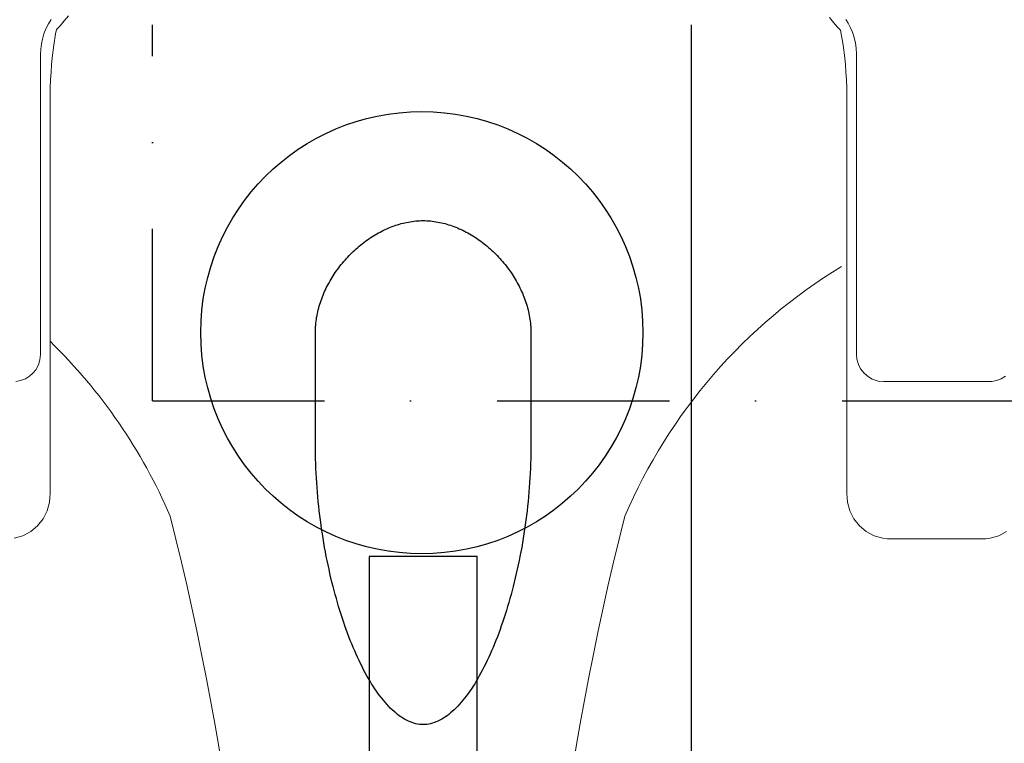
# Model space of a CAD drawing. Header units: millimetres. Extents: x -37728 to 44100, y 631619 to 691915.
# Tile 108 of 256: x -6487 to -6306, y 662754 to 662887. Entities that reach past the tile are written whole.
import ezdxf
from ezdxf.lldxf.tags import DXFTag

# ---------------------------------------------------------------- set-up
doc = ezdxf.new("R2010")
doc.units = ezdxf.units.MM
doc.linetypes.add('DASHDOT', pattern=[6.35, 3.175, -1.5875, 0, -1.5875])
for name, color, linetype in [('_XREF', 7, 'Continuous'), ('IS_Ciepła_woda', 1, 'DASHDOT'), ('IS_Odbiorniki', 7, 'SOLID')]:
    doc.layers.add(name, color=color, linetype=linetype)
for name, color, linetype, lineweight in [('A-DETL-GENF', 252, 'Continuous', 5), ('A-GENM', 252, 'Continuous', 5), ('P-SANR-FIXT', 252, 'Continuous', 5)]:
    doc.layers.add(name, color=color, linetype=linetype, lineweight=lineweight)
doc.layers.add('IS_Zimna_woda', color=5, linetype='SOLID', true_color=0x0000ff)
tags = doc.linetypes.add('SOLID', pattern=[10, 10, 0]).pattern_tags.tags
tags[6:7] = [DXFTag(74, 4), DXFTag(75, 0), DXFTag(340, '0'), DXFTag(46, 0.0), DXFTag(50, 0.0), DXFTag(44, 0.0), DXFTag(45, 0.0)]
tags[4:5] = [DXFTag(74, 4), DXFTag(75, 0), DXFTag(340, '0'), DXFTag(46, 0.0), DXFTag(50, 0.0), DXFTag(44, 0.0), DXFTag(45, 0.0)]

# ---------------------------------------------------------------- blocks, each defined once
blk = doc.blocks.new('Stainless steel double bowl kitchen sink - J - 870510901 - 870510901 Stainless Steel-9242415-__-00_00 Przyziemie PB')
at = {"layer": 'A-GENM', "color": 252}
for centre, radius, start, end in [((13.402, -14.634), 10.021, 121.3507, 156.7811), ((-13.402, -14.634), 10.021, 23.2189, 45.7423), ((-54.695, -23.558), 52.117, 359.0368, 14.3011), ((54.695, -23.558), 52.117, 165.6989, 180.9632)]:
    blk.add_arc(centre, radius, start, end, dxfattribs=at)
blk = doc.blocks.new('Sanitary_Taps-Mixers_DURAVIT-AG_A-1-Single-lever-washbasin-mixer A11010 - A_1 Single lever washbasin mixer with pop-up waste - A11010001010-V16-__-00_00 Przyziemie PB')
at = {"layer": 'A-DETL-GENF', "color": 252}
for p, q in [((-1.966, -1.487), (-1.896, -1.574)), ((-1.966, -1.487), (-1.896, -1.574)), ((-1.896, -1.574), (-1.821, -1.66)), ((-1.896, -1.574), (-1.821, -1.66)), ((-1.665, -1.523), (-1.622, -1.592)), ((-1.622, -1.592), (-1.584, -1.663)), ((-1.821, -1.66), (-1.763, -1.719)), ((-1.821, -1.66), (-1.763, -1.719)), ((-1.763, -1.719), (-1.716, -1.998)), ((-1.763, -1.719), (-1.716, -1.998)), ((-1.584, -1.663), (-1.543, -1.758)), ((-1.543, -1.758), (-1.513, -1.851)), ((-1.513, -1.851), (-1.489, -1.956)), ((-1.489, -1.956), (-1.476, -2.049)), ((-1.716, -1.998), (-1.687, -2.231)), ((-1.716, -1.998), (-1.687, -2.231)), ((-1.476, -2.049), (-1.47, -2.161)), ((-1.47, -2.161), (-1.47, -2.831)), ((-1.687, -2.231), (-1.675, -2.357)), ((-1.687, -2.231), (-1.675, -2.357)), ((-1.675, -2.357), (-1.665, -2.49)), ((-1.675, -2.357), (-1.665, -2.49)), ((-1.665, -2.49), (-1.656, -2.631)), ((-1.665, -2.49), (-1.656, -2.631)), ((-1.656, -2.631), (-1.65, -2.779)), ((-1.656, -2.631), (-1.65, -2.779)), ((-1.65, -2.779), (-1.647, -2.936)), ((-1.65, -2.779), (-1.647, -2.936)), ((-1.47, -2.831), (-1.47, -6.36)), ((-1.647, -2.936), (-1.645, -3.102)), ((-1.647, -2.936), (-1.645, -3.102)), ((-1.645, -3.102), (-1.645, -3.185)), ((-1.645, -3.102), (-1.645, -3.185)), ((-1.645, -3.185), (-1.645, -3.358)), ((-1.645, -3.185), (-1.645, -3.358)), ((-1.645, -3.358), (-1.645, -3.53)), ((-1.645, -3.358), (-1.645, -3.53)), ((-1.645, -3.53), (-1.645, -3.702)), ((-1.645, -3.53), (-1.645, -3.702)), ((-1.645, -3.702), (-1.645, -3.874)), ((-1.645, -3.702), (-1.645, -3.874)), ((-1.645, -3.874), (-1.645, -4.219)), ((-1.645, -3.874), (-1.645, -4.219)), ((-1.645, -4.219), (-1.645, -4.391)), ((-1.645, -4.219), (-1.645, -4.391)), ((-1.645, -4.391), (-1.645, -4.564)), ((-1.645, -4.391), (-1.645, -4.564)), ((-1.645, -4.564), (-1.645, -4.75)), ((-1.645, -4.564), (-1.645, -4.75)), ((-1.645, -4.75), (-1.645, -4.937)), ((-1.645, -4.75), (-1.645, -4.937)), ((-1.645, -4.937), (-1.645, -5.124)), ((-1.645, -4.937), (-1.645, -5.124)), ((-1.645, -5.124), (-1.645, -5.31)), ((-1.645, -5.124), (-1.645, -5.31)), ((-1.645, -5.31), (-1.645, -5.469)), ((-1.645, -5.31), (-1.645, -5.469)), ((-1.645, -5.469), (-1.645, -5.629)), ((-1.645, -5.469), (-1.645, -5.629)), ((-1.645, -5.629), (-1.645, -5.788)), ((-1.645, -5.629), (-1.645, -5.788)), ((-1.645, -5.788), (-1.645, -5.947)), ((-1.645, -5.788), (-1.645, -5.947)), ((-1.645, -5.947), (-1.645, -6.291)), ((-1.645, -5.947), (-1.645, -6.291)), ((-1.645, -6.291), (-1.645, -6.464)), ((-1.645, -6.291), (-1.645, -6.464)), ((-1.645, -6.464), (-1.645, -6.636)), ((-1.645, -6.464), (-1.645, -6.636)), ((-1.47, -6.36), (-1.47, -6.479)), ((-1.47, -6.479), (-1.47, -6.598)), ((-1.645, -6.636), (-1.645, -6.801)), ((-1.645, -6.636), (-1.645, -6.801)), ((-1.47, -6.598), (-1.47, -6.717)), ((-1.47, -6.717), (-1.47, -6.836)), ((-1.645, -6.801), (-1.645, -6.967)), ((-1.645, -6.801), (-1.645, -6.967)), ((-1.47, -6.836), (-1.47, -6.955)), ((-1.645, -6.967), (-1.645, -7.146)), ((-1.645, -6.967), (-1.645, -7.146)), ((-1.47, -6.955), (-1.47, -7.073)), ((-1.47, -7.073), (-1.47, -7.192)), ((-1.645, -7.146), (-1.645, -7.325)), ((-1.645, -7.146), (-1.645, -7.325)), ((-1.47, -7.192), (-1.47, -7.31)), ((-1.645, -7.325), (-1.645, -7.504)), ((-1.645, -7.325), (-1.645, -7.504)), ((-1.47, -7.31), (-1.47, -7.428)), ((-1.47, -7.428), (-1.47, -7.545)), ((-1.645, -7.504), (-1.645, -7.684)), ((-1.645, -7.504), (-1.645, -7.684)), ((-1.47, -7.545), (-1.47, -7.7)), ((-1.645, -7.684), (-1.645, -7.878)), ((-1.645, -7.684), (-1.645, -7.878)), ((-1.47, -7.7), (-1.462, -7.789)), ((-1.462, -7.789), (-1.434, -7.887)), ((-1.645, -7.878), (-1.645, -8.072)), ((-1.645, -7.878), (-1.645, -8.072)), ((-1.434, -7.887), (-1.395, -7.963)), ((-1.395, -7.963), (-1.331, -8.045)), ((-1.645, -8.072), (-1.645, -8.237)), ((-1.645, -8.072), (-1.645, -8.237)), ((-1.331, -8.045), (-1.25, -8.114)), ((-1.25, -8.114), (-1.178, -8.155)), ((-1.178, -8.155), (-1.068, -8.19)), ((1.11, -8.182), (1.201, -8.148)), ((1.201, -8.148), (1.276, -8.102)), ((-1.645, -8.237), (-1.645, -8.403)), ((-1.645, -8.237), (-1.645, -8.403)), ((-1.068, -8.19), (-0.97, -8.2)), ((-0.97, -8.2), (-0.809, -8.2)), ((-0.809, -8.2), (-0.7, -8.2)), ((-0.7, -8.2), (-0.558, -8.2)), ((-0.558, -8.2), (-0.471, -8.2)), ((-0.471, -8.2), (-0.382, -8.2)), ((-0.382, -8.2), (-0.265, -8.2)), ((-0.265, -8.2), (-0.114, -8.2)), ((-0.114, -8.2), (0.005, -8.2)), ((0.005, -8.2), (0.128, -8.2)), ((0.128, -8.2), (0.251, -8.2)), ((0.251, -8.2), (0.398, -8.2)), ((0.398, -8.2), (0.491, -8.2)), ((0.491, -8.2), (0.585, -8.2)), ((0.585, -8.2), (0.764, -8.2)), ((0.764, -8.2), (0.907, -8.2)), ((0.907, -8.2), (1.026, -8.198)), ((1.026, -8.198), (1.11, -8.182)), ((-1.645, -8.403), (-1.645, -8.582)), ((-1.645, -8.403), (-1.645, -8.582)), ((-1.645, -8.582), (-1.645, -8.761)), ((-1.645, -8.582), (-1.645, -8.761)), ((-1.645, -8.761), (-1.645, -8.94)), ((-1.645, -8.761), (-1.645, -8.94)), ((-1.645, -8.94), (-1.645, -9.12)), ((-1.645, -8.94), (-1.645, -9.12)), ((-1.645, -9.12), (-1.645, -9.306)), ((-1.645, -9.12), (-1.645, -9.306)), ((-1.645, -9.306), (-1.645, -9.508)), ((-1.645, -9.306), (-1.645, -9.508)), ((-1.645, -9.508), (-1.645, -9.68)), ((-1.645, -9.508), (-1.645, -9.68)), ((-1.645, -9.68), (-1.645, -9.762)), ((-1.645, -9.68), (-1.645, -9.762)), ((-1.645, -9.762), (-1.645, -9.928)), ((-1.645, -9.762), (-1.645, -9.928)), ((-1.645, -9.928), (-1.645, -10.093)), ((-1.645, -9.928), (-1.645, -10.093)), ((-1.645, -10.093), (-1.645, -10.258)), ((-1.645, -10.093), (-1.645, -10.258)), ((-1.645, -10.258), (-1.644, -10.341)), ((-1.645, -10.258), (-1.644, -10.341)), ((-1.644, -10.341), (-1.636, -10.423)), ((-1.644, -10.341), (-1.636, -10.423)), ((-1.636, -10.423), (-1.594, -10.583)), ((-1.636, -10.423), (-1.594, -10.583)), ((-1.594, -10.583), (-1.52, -10.73)), ((-1.594, -10.583), (-1.52, -10.73)), ((-1.52, -10.73), (-1.417, -10.859)), ((-1.52, -10.73), (-1.417, -10.859)), ((-1.417, -10.859), (-1.29, -10.965)), ((-1.417, -10.859), (-1.29, -10.965)), ((-1.29, -10.965), (-1.145, -11.042)), ((-1.29, -10.965), (-1.145, -11.042)), ((-1.145, -11.042), (-0.986, -11.088)), ((-1.145, -11.042), (-0.986, -11.088)), ((0.996, -11.088), (1.154, -11.042)), ((0.996, -11.088), (1.154, -11.042)), ((1.154, -11.042), (1.3, -10.965)), ((1.154, -11.042), (1.3, -10.965)), ((-0.986, -11.088), (-0.904, -11.098)), ((-0.986, -11.088), (-0.904, -11.098)), ((-0.904, -11.098), (-0.822, -11.1)), ((-0.904, -11.098), (-0.822, -11.1)), ((-0.822, -11.1), (-0.656, -11.1)), ((-0.822, -11.1), (-0.656, -11.1)), ((-0.656, -11.1), (-0.491, -11.1)), ((-0.656, -11.1), (-0.491, -11.1)), ((-0.491, -11.1), (-0.326, -11.1)), ((-0.491, -11.1), (-0.326, -11.1)), ((-0.326, -11.1), (-0.161, -11.1)), ((-0.326, -11.1), (-0.161, -11.1)), ((-0.161, -11.1), (0.005, -11.1)), ((-0.161, -11.1), (0.005, -11.1)), ((0.005, -11.1), (0.17, -11.1)), ((0.005, -11.1), (0.17, -11.1)), ((0.17, -11.1), (0.335, -11.1)), ((0.17, -11.1), (0.335, -11.1)), ((0.335, -11.1), (0.501, -11.1)), ((0.335, -11.1), (0.501, -11.1)), ((0.501, -11.1), (0.666, -11.1)), ((0.501, -11.1), (0.666, -11.1)), ((0.666, -11.1), (0.831, -11.1)), ((0.666, -11.1), (0.831, -11.1)), ((0.831, -11.1), (0.914, -11.098)), ((0.831, -11.1), (0.914, -11.098)), ((0.914, -11.098), (0.996, -11.088)), ((0.914, -11.098), (0.996, -11.088))]:
    blk.add_line(p, q, dxfattribs=at)
blk = doc.blocks.new('Sanitary_Taps-Mixers_DURAVIT-AG_A-1-Single-lever-washbasin-mixer A11010 - A_1 Single lever washbasin mixer with pop-up waste - A11010001010-V17-__-00_00 Przyziemie PB')
at = {"layer": 'A-DETL-GENF', "color": 252}
for p, q in [((1.918, -1.547), (1.993, -1.451)), ((1.918, -1.547), (1.993, -1.451)), ((1.579, -1.695), (1.626, -1.6)), ((1.626, -1.6), (1.675, -1.522)), ((1.841, -1.638), (1.918, -1.547)), ((1.841, -1.638), (1.918, -1.547)), ((1.514, -1.885), (1.543, -1.786)), ((1.543, -1.786), (1.579, -1.695)), ((1.725, -1.998), (1.759, -1.789)), ((1.725, -1.998), (1.759, -1.789)), ((1.759, -1.789), (1.775, -1.707)), ((1.759, -1.789), (1.775, -1.707)), ((1.775, -1.707), (1.841, -1.638)), ((1.775, -1.707), (1.841, -1.638)), ((1.484, -2.068), (1.496, -1.968)), ((1.496, -1.968), (1.514, -1.885)), ((1.48, -2.169), (1.484, -2.068)), ((1.48, -3.091), (1.48, -2.169)), ((1.696, -2.231), (1.725, -1.998)), ((1.696, -2.231), (1.725, -1.998)), ((1.674, -2.49), (1.684, -2.357)), ((1.674, -2.49), (1.684, -2.357)), ((1.684, -2.357), (1.696, -2.231)), ((1.684, -2.357), (1.696, -2.231)), ((1.666, -2.631), (1.674, -2.49)), ((1.666, -2.631), (1.674, -2.49)), ((1.66, -2.779), (1.666, -2.631)), ((1.66, -2.779), (1.666, -2.631)), ((1.656, -2.936), (1.66, -2.779)), ((1.656, -2.936), (1.66, -2.779)), ((1.655, -3.102), (1.656, -2.936)), ((1.655, -3.102), (1.656, -2.936)), ((1.48, -4.013), (1.48, -3.091)), ((1.655, -3.185), (1.655, -3.102)), ((1.655, -3.185), (1.655, -3.102)), ((1.655, -3.358), (1.655, -3.185)), ((1.655, -3.358), (1.655, -3.185)), ((1.655, -3.53), (1.655, -3.358)), ((1.655, -3.53), (1.655, -3.358)), ((1.655, -3.702), (1.655, -3.53)), ((1.655, -3.702), (1.655, -3.53)), ((1.655, -3.874), (1.655, -3.702)), ((1.655, -3.874), (1.655, -3.702)), ((1.655, -4.047), (1.655, -3.874)), ((1.655, -4.047), (1.655, -3.874)), ((1.48, -4.934), (1.48, -4.013)), ((1.655, -4.391), (1.655, -4.047)), ((1.655, -4.391), (1.655, -4.047)), ((1.655, -4.564), (1.655, -4.391)), ((1.655, -4.564), (1.655, -4.391)), ((1.655, -4.75), (1.655, -4.564)), ((1.655, -4.75), (1.655, -4.564)), ((1.655, -4.937), (1.655, -4.75)), ((1.655, -4.937), (1.655, -4.75)), ((1.48, -6.36), (1.48, -4.934)), ((1.655, -5.124), (1.655, -4.937)), ((1.655, -5.124), (1.655, -4.937)), ((1.655, -5.31), (1.655, -5.124)), ((1.655, -5.31), (1.655, -5.124)), ((1.655, -5.469), (1.655, -5.31)), ((1.655, -5.469), (1.655, -5.31)), ((1.655, -5.629), (1.655, -5.469)), ((1.655, -5.629), (1.655, -5.469)), ((1.655, -5.788), (1.655, -5.629)), ((1.655, -5.788), (1.655, -5.629)), ((1.655, -5.947), (1.655, -5.788)), ((1.655, -5.947), (1.655, -5.788)), ((1.655, -6.119), (1.655, -5.947)), ((1.655, -6.119), (1.655, -5.947)), ((1.655, -6.464), (1.655, -6.119)), ((1.655, -6.464), (1.655, -6.119)), ((1.48, -6.479), (1.48, -6.36)), ((1.48, -6.598), (1.48, -6.479)), ((1.655, -6.636), (1.655, -6.464)), ((1.655, -6.636), (1.655, -6.464)), ((1.48, -6.717), (1.48, -6.598)), ((1.48, -6.836), (1.48, -6.717)), ((1.655, -6.801), (1.655, -6.636)), ((1.655, -6.801), (1.655, -6.636)), ((1.48, -6.955), (1.48, -6.836)), ((1.655, -6.967), (1.655, -6.801)), ((1.655, -6.967), (1.655, -6.801)), ((1.48, -7.073), (1.48, -6.955)), ((1.48, -7.192), (1.48, -7.073)), ((1.655, -7.146), (1.655, -6.967)), ((1.655, -7.146), (1.655, -6.967)), ((1.48, -7.7), (1.48, -7.192)), ((1.655, -7.325), (1.655, -7.146)), ((1.655, -7.325), (1.655, -7.146)), ((1.655, -7.504), (1.655, -7.325)), ((1.655, -7.504), (1.655, -7.325)), ((1.655, -7.684), (1.655, -7.504)), ((1.655, -7.684), (1.655, -7.504)), ((1.442, -7.891), (1.47, -7.798)), ((1.47, -7.798), (1.48, -7.7)), ((1.655, -7.878), (1.655, -7.684)), ((1.655, -7.878), (1.655, -7.684)), ((1.34, -8.047), (1.391, -7.984)), ((1.391, -7.984), (1.442, -7.891)), ((1.655, -8.072), (1.655, -7.878)), ((1.655, -8.072), (1.655, -7.878)), ((1.11, -8.182), (1.201, -8.148)), ((1.201, -8.148), (1.276, -8.102)), ((1.276, -8.102), (1.34, -8.047)), ((1.655, -8.237), (1.655, -8.072)), ((1.655, -8.237), (1.655, -8.072)), ((1.026, -8.198), (1.11, -8.182)), ((1.655, -8.403), (1.655, -8.237)), ((1.655, -8.403), (1.655, -8.237)), ((1.655, -8.582), (1.655, -8.403)), ((1.655, -8.582), (1.655, -8.403)), ((1.655, -8.761), (1.655, -8.582)), ((1.655, -8.761), (1.655, -8.582)), ((1.655, -8.94), (1.655, -8.761)), ((1.655, -8.94), (1.655, -8.761)), ((1.655, -9.12), (1.655, -8.94)), ((1.655, -9.12), (1.655, -8.94)), ((1.655, -9.306), (1.655, -9.12)), ((1.655, -9.306), (1.655, -9.12)), ((1.655, -9.508), (1.655, -9.306)), ((1.655, -9.508), (1.655, -9.306)), ((1.655, -9.68), (1.655, -9.508)), ((1.655, -9.68), (1.655, -9.508)), ((1.655, -9.762), (1.655, -9.68)), ((1.655, -9.762), (1.655, -9.68)), ((1.655, -9.928), (1.655, -9.762)), ((1.655, -9.928), (1.655, -9.762)), ((1.655, -10.093), (1.655, -9.928)), ((1.655, -10.093), (1.655, -9.928)), ((1.655, -10.258), (1.655, -10.093)), ((1.655, -10.258), (1.655, -10.093)), ((1.645, -10.423), (1.654, -10.341)), ((1.645, -10.423), (1.654, -10.341)), ((1.654, -10.341), (1.655, -10.258)), ((1.654, -10.341), (1.655, -10.258)), ((1.603, -10.583), (1.645, -10.423)), ((1.603, -10.583), (1.645, -10.423)), ((1.529, -10.73), (1.603, -10.583)), ((1.529, -10.73), (1.603, -10.583)), ((1.3, -10.965), (1.427, -10.859)), ((1.3, -10.965), (1.427, -10.859)), ((1.427, -10.859), (1.529, -10.73)), ((1.427, -10.859), (1.529, -10.73)), ((0.996, -11.088), (1.154, -11.042)), ((0.996, -11.088), (1.154, -11.042)), ((1.154, -11.042), (1.3, -10.965)), ((1.154, -11.042), (1.3, -10.965))]:
    blk.add_line(p, q, dxfattribs=at)
blk = doc.blocks.new('A$C4e31ac75')
at = {"layer": 'P-SANR-FIXT'}
for name, p in [('Sanitary_Taps-Mixers_DURAVIT-AG_A-1-Single-lever-washbasin-mixer A11010 - A_1 Single lever washbasin mixer with pop-up waste - A11010001010-V17-__-00_00 Przyziemie PB', (-972.1, 762.15)), ('Sanitary_Taps-Mixers_DURAVIT-AG_A-1-Single-lever-washbasin-mixer A11010 - A_1 Single lever washbasin mixer with pop-up waste - A11010001010-V16-__-00_00 Przyziemie PB', (-954.1, 762.15)), ('Stainless steel double bowl kitchen sink - J - 870510901 - 870510901 Stainless Steel-9242415-__-00_00 Przyziemie PB', (-964.036, 762.15))]:
    blk.add_blockref(name, p, dxfattribs=at)

msp = doc.modelspace()

# ---------------------------------------------------------------- block references
at = {"layer": '_XREF', "xscale": 10, "yscale": 10, "zscale": 10}
msp.add_blockref('A$C4e31ac75', (3222.83, 655281.12), dxfattribs=at)

# ---------------------------------------------------------------- next in the draw order: linework, layer by layer
at = {"layer": 'IS_Ciepła_woda', "ltscale": 10}
msp.add_line((-6462.73, 662817.07), (-5943.62, 662817.07), dxfattribs=at)
msp.add_lwpolyline([(-6462.73, 662817.07), (-6462.73, 662886.45)], dxfattribs=at)
at = {"layer": 'IS_Odbiorniki', "ltscale": 10}
msp.add_lwpolyline([(-6422.74, 662721.22), (-6402.86, 662721.22), (-6402.86, 662788.34), (-6422.74, 662788.34), (-6422.74, 662721.22)], dxfattribs=at)
msp.add_ellipse((-6413.04, 662829.65), major_axis=(0, -40.78), ratio=1, dxfattribs=at)
for points, knots in [([(-6432.68, 662829.65), (-6432.68, 662830.59), (-6432.51, 662832.48), (-6431.81, 662835.26), (-6430.71, 662837.93), (-6429.26, 662840.46), (-6427.49, 662842.8), (-6425.46, 662844.91), (-6423.21, 662846.75), (-6420.78, 662848.26), (-6418.2, 662849.4), (-6415.53, 662850.13), (-6413.7, 662850.31), (-6412.8, 662850.31)], [0, 0, 0, 0, 2.818846, 5.665128, 8.548202, 11.46298, 14.394773, 17.323646, 20.228359, 23.090244, 25.897423, 28.649668, 31.363915, 31.363915, 31.363915, 31.363915]), ([(-6412.8, 662850.31), (-6411.89, 662850.31), (-6410.07, 662850.13), (-6407.4, 662849.4), (-6404.82, 662848.26), (-6402.39, 662846.75), (-6400.13, 662844.91), (-6398.1, 662842.8), (-6396.34, 662840.46), (-6394.89, 662837.93), (-6393.79, 662835.26), (-6393.09, 662832.48), (-6392.92, 662830.59), (-6392.92, 662829.65)], [0, 0, 0, 0, 2.714246, 5.466492, 8.273671, 11.135556, 14.040268, 16.969142, 19.900935, 22.815712, 25.698787, 28.545069, 31.363915, 31.363915, 31.363915, 31.363915]), ([(-6432.68, 662809), (-6432.68, 662809.47), (-6432.68, 662810.42), (-6432.68, 662811.86), (-6432.68, 662813.35), (-6432.68, 662814.91), (-6432.68, 662816.56), (-6432.68, 662818.33), (-6432.68, 662820.24), (-6432.68, 662822.31), (-6432.68, 662824.57), (-6432.68, 662827.04), (-6432.68, 662828.75), (-6432.68, 662829.65)], [0, 0, 0, 0, 1.41211, 2.847496, 4.329435, 5.881204, 7.526079, 9.287337, 11.188254, 13.252107, 15.502172, 17.961726, 20.654045, 20.654045, 20.654045, 20.654045]), ([(-6392.92, 662829.65), (-6392.92, 662829.18), (-6392.92, 662828.23), (-6392.92, 662826.79), (-6392.92, 662825.3), (-6392.92, 662823.74), (-6392.92, 662822.09), (-6392.92, 662820.32), (-6392.92, 662818.41), (-6392.92, 662816.34), (-6392.92, 662814.08), (-6392.92, 662811.61), (-6392.92, 662809.89), (-6392.92, 662809)], [0, 0, 0, 0, 1.41211, 2.847496, 4.329435, 5.881204, 7.526079, 9.287337, 11.188254, 13.252107, 15.502172, 17.961726, 20.654045, 20.654045, 20.654045, 20.654045]), ([(-6412.8, 662757.36), (-6413.72, 662757.36), (-6415.72, 662757.88), (-6418.41, 662759.81), (-6420.95, 662762.71), (-6423.34, 662766.5), (-6425.56, 662771.08), (-6427.57, 662776.34), (-6429.31, 662782.18), (-6430.74, 662788.47), (-6431.83, 662795.12), (-6432.51, 662802), (-6432.68, 662806.66), (-6432.68, 662809)], [0, 0, 0, 0, 2.773223, 5.974768, 9.798004, 14.279654, 19.382592, 25.035982, 31.153193, 37.640432, 44.401498, 51.340952, 58.36677, 58.36677, 58.36677, 58.36677]), ([(-6392.92, 662809), (-6392.92, 662806.66), (-6393.09, 662802), (-6393.77, 662795.12), (-6394.85, 662788.47), (-6396.29, 662782.18), (-6398.03, 662776.34), (-6400.04, 662771.08), (-6402.26, 662766.5), (-6404.65, 662762.71), (-6407.19, 662759.81), (-6409.87, 662757.88), (-6411.87, 662757.36), (-6412.8, 662757.36)], [0, 0, 0, 0, 7.025818, 13.965272, 20.726337, 27.213577, 33.330788, 38.984178, 44.087116, 48.568766, 52.392002, 55.593547, 58.36677, 58.36677, 58.36677, 58.36677])]:
    msp.add_open_spline(points, degree=3, knots=knots, dxfattribs=at)
at = {"layer": 'IS_Zimna_woda', "ltscale": 10}
msp.add_lwpolyline([(-6363.35, 662886.45), (-6363.35, 662699.64)], dxfattribs=at)

doc.saveas('drawing.dxf')
